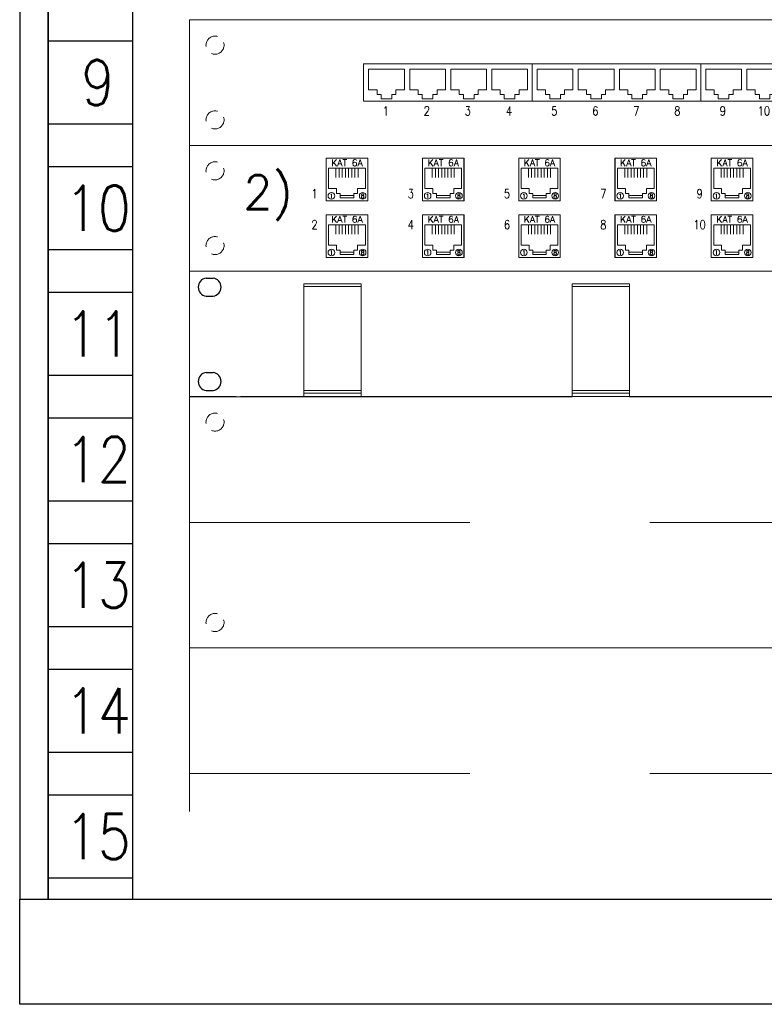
# Model space of a CAD drawing. Header units: millimetres. Extents: x 3585 to 3995, y 1397 to 1684.
# Tile 1 of 15: x 3759 to 3785, y 1500 to 1534. Entities that reach past the tile are written whole.
import ezdxf
from ezdxf.enums import TextEntityAlignment as Align

# ---------------------------------------------------------------- set-up
doc = ezdxf.new("R2010")
doc.units = ezdxf.units.MM
for name, pattern in [('DASHED', [19.05, 12.7, -6.35]), ('DASHEDX2', [38.1, 25.4, -12.7]), ('HIDDEN', [9.525, 6.35, -3.175]), ('HIDDENX2', [19.05, 12.7, -6.35])]:
    doc.linetypes.add(name, pattern=pattern)
for name, color, linetype, lineweight in [('EB_LAN', 6, 'Continuous', 9), ('EB_NPS', 5, 'Continuous', 5), ('MODULY', 7, 'Continuous', 5), ('NIEWID', 7, 'DASHED', 0), ('NR_PORT', 7, 'Continuous', 0), ('OBUDOWY', 7, 'Continuous', 0), ('PINY', 7, 'Continuous', 0), ('SZ_HU_CONSTR', 7, 'HIDDENX2', 0), ('SZ_RACK_CONSTR', 7, 'DASHEDX2', 0)]:
    doc.layers.add(name, color=color, linetype=linetype, lineweight=lineweight)
for name, color, linetype in [('SZ_HU_NR', 7, 'Continuous'), ('SZ_HU_PODZ', 7, 'Continuous'), ('SZ_OBUD', 7, 'Continuous')]:
    doc.layers.add(name, color=color, linetype=linetype)
doc.styles.add('ROMANS', font='simplex.shx')

# ---------------------------------------------------------------- blocks, each defined once
blk = doc.blocks.new('szafa gpd')
at = {"layer": 'SZ_HU_CONSTR'}
for p, q in [((3813.109, 1534.293), (3765.109, 1534.293)), ((3813.109, 1529.853), (3765.109, 1529.853)), ((3813.109, 1525.413), (3765.109, 1525.413)), ((3813.109, 1520.973), (3765.109, 1520.973)), ((3813.109, 1516.533), (3765.109, 1516.533)), ((3813.109, 1512.093), (3765.109, 1512.093)), ((3813.109, 1507.653), (3765.109, 1507.653)), ((3813.109, 1503.213), (3765.109, 1503.213))]:
    blk.add_line(p, q, dxfattribs=at)
at = {"layer": 'SZ_HU_PODZ', "flags": 128}
for points in [[(3763.109, 1533.538), (3760.109, 1533.538)], [(3760.109, 1530.608), (3763.109, 1530.608)], [(3763.109, 1529.098), (3760.109, 1529.098)], [(3760.109, 1526.168), (3763.109, 1526.168)], [(3763.109, 1524.658), (3760.109, 1524.658)], [(3760.109, 1521.728), (3763.109, 1521.728)], [(3763.109, 1520.218), (3760.109, 1520.218)], [(3760.109, 1517.288), (3763.109, 1517.288)], [(3763.109, 1515.778), (3760.109, 1515.778)], [(3760.109, 1512.848), (3763.109, 1512.848)], [(3763.109, 1511.338), (3760.109, 1511.338)], [(3760.109, 1508.408), (3763.109, 1508.408)], [(3763.109, 1506.898), (3760.109, 1506.898)], [(3760.109, 1503.968), (3763.109, 1503.968)]]:
    blk.add_lwpolyline(points, dxfattribs=at)
at = {"layer": 'SZ_OBUD'}
for points in [[(3760.109, 1503.213), (3760.109, 1569.813), (3759.109, 1569.813), (3759.109, 1503.213)], [(3763.109, 1503.213), (3763.109, 1569.813), (3760.109, 1569.813), (3760.109, 1503.213)]]:
    blk.add_lwpolyline(points, dxfattribs=at)
blk.add_lwpolyline([(3759.109, 1503.213), (3819.109, 1503.213), (3819.109, 1499.503), (3759.109, 1499.503)], close=True, dxfattribs=at)
at = {"layer": 'SZ_RACK_CONSTR'}
blk.add_line((3765.109, 1569.813), (3765.109, 1503.213), dxfattribs=at)
at = {"layer": 'SZ_HU_NR', "style": 'ROMANS', "width": 0.85}
for s, p in [('9', (3761.869, 1532.073)), ('10', (3761.869, 1527.633)), ('11', (3761.869, 1523.193)), ('12', (3761.869, 1518.753)), ('13', (3761.869, 1514.313)), ('14', (3761.869, 1509.873)), ('15', (3761.869, 1505.433))]:
    blk.add_text(s, height=1.6, dxfattribs=at).set_placement(p, align=Align.MIDDLE_CENTER)
blk = doc.blocks.new('sdip')
at = {"layer": 'OBUDOWY'}
for p, q in [((-90210889.96, -54810663.43), (-90210906.4, -54810663.43)), ((-90210906.4, -54810663.43), (-90210906.4, -54810707.83)), ((-90210889.96, -54810663.43), (-90210889.96, -54810663.43)), ((-90210888.46, -54810663.43), (-90210889.96, -54810663.43)), ((-90210888.46, -54810663.43), (-90210888.46, -54810663.43)), ((-90210444.34, -54810663.43), (-90210888.46, -54810663.43)), ((-90210444.34, -54810663.43), (-90210444.34, -54810663.43)), ((-90210442.84, -54810663.43), (-90210444.34, -54810663.43)), ((-90210442.84, -54810663.43), (-90210442.84, -54810663.43)), ((-90210426.4, -54810663.43), (-90210442.84, -54810663.43)), ((-90210426.4, -54810707.83), (-90210426.4, -54810663.43)), ((-90210889.96, -54810707.83), (-90210906.4, -54810707.83)), ((-90210906.4, -54810707.83), (-90210889.96, -54810707.83)), ((-90210905.65, -54810707.83), (-90210888.46, -54810707.83)), ((-90210888.46, -54810707.83), (-90210444.34, -54810707.83)), ((-90210444.34, -54810707.83), (-90210442.84, -54810707.83)), ((-90210444.34, -54810707.83), (-90210444.34, -54810707.83)), ((-90210442.84, -54810707.83), (-90210426.4, -54810707.83)), ((-90210442.84, -54810707.83), (-90210442.84, -54810707.83))]:
    blk.add_line(p, q, dxfattribs=at)
at = {"layer": 'OBUDOWY', "linetype": 'HIDDEN', "lineweight": 5}
for centre in [(-90210897.43, -54810672.43), (-90210435.36, -54810672.43), (-90210897.43, -54810698.82), (-90210435.36, -54810698.82)]:
    blk.add_circle(centre, 3.19, dxfattribs=at)
blk = doc.blocks.new('swtichh')
at = {"color": 0}
for points in [[(-90216741.85, -54809408.75), (-90216741.85, -54809421.86), (-90216801.37, -54809421.86), (-90216801.37, -54809408.75)], [(-90216682.33, -54809408.75), (-90216682.33, -54809421.86), (-90216741.85, -54809421.86), (-90216741.85, -54809408.75)], [(-90216622.81, -54809408.75), (-90216622.81, -54809421.86), (-90216682.33, -54809421.86), (-90216682.33, -54809408.75)], [(-90216563.3, -54809408.75), (-90216563.3, -54809421.86), (-90216622.81, -54809421.86), (-90216622.81, -54809408.75)], [(-90216503.78, -54809408.75), (-90216503.78, -54809421.86), (-90216563.3, -54809421.86), (-90216563.3, -54809408.75)], [(-90216444.26, -54809408.75), (-90216444.26, -54809421.86), (-90216503.78, -54809421.86), (-90216503.78, -54809408.75)]]:
    blk.add_lwpolyline(points, close=True, dxfattribs=at)
for points in [[(-90216793.29, -54809410.53), (-90216799.59, -54809410.53), (-90216799.59, -54809417.92), (-90216796.64, -54809417.92), (-90216796.64, -54809419.5), (-90216795.16, -54809419.5), (-90216795.16, -54809421.07), (-90216793.29, -54809421.07)], [(-90216793.29, -54809410.53), (-90216786.98, -54809410.53), (-90216786.98, -54809417.92), (-90216789.94, -54809417.92), (-90216789.94, -54809419.5), (-90216791.42, -54809419.5), (-90216791.42, -54809421.07), (-90216793.29, -54809421.07)], [(-90216778.78, -54809410.53), (-90216785.08, -54809410.53), (-90216785.08, -54809417.92), (-90216782.13, -54809417.92), (-90216782.13, -54809419.5), (-90216780.65, -54809419.5), (-90216780.65, -54809421.07), (-90216778.78, -54809421.07)], [(-90216778.78, -54809410.53), (-90216772.47, -54809410.53), (-90216772.47, -54809417.92), (-90216775.43, -54809417.92), (-90216775.43, -54809419.5), (-90216776.91, -54809419.5), (-90216776.91, -54809421.07), (-90216778.78, -54809421.07)], [(-90216764.24, -54809410.53), (-90216770.55, -54809410.53), (-90216770.55, -54809417.92), (-90216767.59, -54809417.92), (-90216767.59, -54809419.5), (-90216766.12, -54809419.5), (-90216766.12, -54809421.07), (-90216764.24, -54809421.07)], [(-90216764.24, -54809410.53), (-90216757.94, -54809410.53), (-90216757.94, -54809417.92), (-90216760.9, -54809417.92), (-90216760.9, -54809419.5), (-90216762.37, -54809419.5), (-90216762.37, -54809421.07), (-90216764.24, -54809421.07)], [(-90216749.81, -54809410.53), (-90216756.12, -54809410.53), (-90216756.12, -54809417.92), (-90216753.16, -54809417.92), (-90216753.16, -54809419.5), (-90216751.68, -54809419.5), (-90216751.68, -54809421.07), (-90216749.81, -54809421.07)], [(-90216749.81, -54809410.53), (-90216743.51, -54809410.53), (-90216743.51, -54809417.92), (-90216746.46, -54809417.92), (-90216746.46, -54809419.5), (-90216747.94, -54809419.5), (-90216747.94, -54809421.07), (-90216749.81, -54809421.07)], [(-90216733.77, -54809410.53), (-90216740.08, -54809410.53), (-90216740.08, -54809417.92), (-90216737.12, -54809417.92), (-90216737.12, -54809419.5), (-90216735.64, -54809419.5), (-90216735.64, -54809421.07), (-90216733.77, -54809421.07)], [(-90216733.77, -54809410.53), (-90216727.47, -54809410.53), (-90216727.47, -54809417.92), (-90216730.42, -54809417.92), (-90216730.42, -54809419.5), (-90216731.9, -54809419.5), (-90216731.9, -54809421.07), (-90216733.77, -54809421.07)], [(-90216719.26, -54809410.53), (-90216725.56, -54809410.53), (-90216725.56, -54809417.92), (-90216722.61, -54809417.92), (-90216722.61, -54809419.5), (-90216721.13, -54809419.5), (-90216721.13, -54809421.07), (-90216719.26, -54809421.07)], [(-90216719.26, -54809410.53), (-90216712.95, -54809410.53), (-90216712.95, -54809417.92), (-90216715.91, -54809417.92), (-90216715.91, -54809419.5), (-90216717.39, -54809419.5), (-90216717.39, -54809421.07), (-90216719.26, -54809421.07)], [(-90216704.73, -54809410.53), (-90216711.03, -54809410.53), (-90216711.03, -54809417.92), (-90216708.08, -54809417.92), (-90216708.08, -54809419.5), (-90216706.6, -54809419.5), (-90216706.6, -54809421.07), (-90216704.73, -54809421.07)], [(-90216704.73, -54809410.53), (-90216698.42, -54809410.53), (-90216698.42, -54809417.92), (-90216701.38, -54809417.92), (-90216701.38, -54809419.5), (-90216702.86, -54809419.5), (-90216702.86, -54809421.07), (-90216704.73, -54809421.07)], [(-90216690.29, -54809410.53), (-90216696.6, -54809410.53), (-90216696.6, -54809417.92), (-90216693.64, -54809417.92), (-90216693.64, -54809419.5), (-90216692.17, -54809419.5), (-90216692.17, -54809421.07), (-90216690.29, -54809421.07)], [(-90216690.29, -54809410.53), (-90216683.99, -54809410.53), (-90216683.99, -54809417.92), (-90216686.94, -54809417.92), (-90216686.94, -54809419.5), (-90216688.42, -54809419.5), (-90216688.42, -54809421.07), (-90216690.29, -54809421.07)], [(-90216674.25, -54809410.53), (-90216680.56, -54809410.53), (-90216680.56, -54809417.92), (-90216677.6, -54809417.92), (-90216677.6, -54809419.5), (-90216676.12, -54809419.5), (-90216676.12, -54809421.07), (-90216674.25, -54809421.07)], [(-90216674.25, -54809410.53), (-90216667.95, -54809410.53), (-90216667.95, -54809417.92), (-90216670.9, -54809417.92), (-90216670.9, -54809419.5), (-90216672.38, -54809419.5), (-90216672.38, -54809421.07), (-90216674.25, -54809421.07)], [(-90216659.74, -54809410.53), (-90216666.05, -54809410.53), (-90216666.05, -54809417.92), (-90216663.09, -54809417.92), (-90216663.09, -54809419.5), (-90216661.61, -54809419.5), (-90216661.61, -54809421.07), (-90216659.74, -54809421.07)], [(-90216659.74, -54809410.53), (-90216653.44, -54809410.53), (-90216653.44, -54809417.92), (-90216656.39, -54809417.92), (-90216656.39, -54809419.5), (-90216657.87, -54809419.5), (-90216657.87, -54809421.07), (-90216659.74, -54809421.07)], [(-90216645.21, -54809410.53), (-90216651.51, -54809410.53), (-90216651.51, -54809417.92), (-90216648.56, -54809417.92), (-90216648.56, -54809419.5), (-90216647.08, -54809419.5), (-90216647.08, -54809421.07), (-90216645.21, -54809421.07)], [(-90216645.21, -54809410.53), (-90216638.9, -54809410.53), (-90216638.9, -54809417.92), (-90216641.86, -54809417.92), (-90216641.86, -54809419.5), (-90216643.34, -54809419.5), (-90216643.34, -54809421.07), (-90216645.21, -54809421.07)], [(-90216630.78, -54809410.53), (-90216637.08, -54809410.53), (-90216637.08, -54809417.92), (-90216634.13, -54809417.92), (-90216634.13, -54809419.5), (-90216632.65, -54809419.5), (-90216632.65, -54809421.07), (-90216630.78, -54809421.07)], [(-90216630.78, -54809410.53), (-90216624.47, -54809410.53), (-90216624.47, -54809417.92), (-90216627.43, -54809417.92), (-90216627.43, -54809419.5), (-90216628.9, -54809419.5), (-90216628.9, -54809421.07), (-90216630.78, -54809421.07)], [(-90216614.74, -54809410.53), (-90216621.04, -54809410.53), (-90216621.04, -54809417.92), (-90216618.08, -54809417.92), (-90216618.08, -54809419.5), (-90216616.61, -54809419.5), (-90216616.61, -54809421.07), (-90216614.74, -54809421.07)], [(-90216614.74, -54809410.53), (-90216608.43, -54809410.53), (-90216608.43, -54809417.92), (-90216611.39, -54809417.92), (-90216611.39, -54809419.5), (-90216612.86, -54809419.5), (-90216612.86, -54809421.07), (-90216614.74, -54809421.07)], [(-90216600.22, -54809410.53), (-90216606.53, -54809410.53), (-90216606.53, -54809417.92), (-90216603.57, -54809417.92), (-90216603.57, -54809419.5), (-90216602.1, -54809419.5), (-90216602.1, -54809421.07), (-90216600.22, -54809421.07)], [(-90216600.22, -54809410.53), (-90216593.92, -54809410.53), (-90216593.92, -54809417.92), (-90216596.87, -54809417.92), (-90216596.87, -54809419.5), (-90216598.35, -54809419.5), (-90216598.35, -54809421.07), (-90216600.22, -54809421.07)], [(-90216585.69, -54809410.53), (-90216592, -54809410.53), (-90216592, -54809417.92), (-90216589.04, -54809417.92), (-90216589.04, -54809419.5), (-90216587.56, -54809419.5), (-90216587.56, -54809421.07), (-90216585.69, -54809421.07)], [(-90216585.69, -54809410.53), (-90216579.39, -54809410.53), (-90216579.39, -54809417.92), (-90216582.34, -54809417.92), (-90216582.34, -54809419.5), (-90216583.82, -54809419.5), (-90216583.82, -54809421.07), (-90216585.69, -54809421.07)], [(-90216571.26, -54809410.53), (-90216577.56, -54809410.53), (-90216577.56, -54809417.92), (-90216574.61, -54809417.92), (-90216574.61, -54809419.5), (-90216573.13, -54809419.5), (-90216573.13, -54809421.07), (-90216571.26, -54809421.07)], [(-90216571.26, -54809410.53), (-90216564.95, -54809410.53), (-90216564.95, -54809417.92), (-90216567.91, -54809417.92), (-90216567.91, -54809419.5), (-90216569.39, -54809419.5), (-90216569.39, -54809421.07), (-90216571.26, -54809421.07)], [(-90216555.22, -54809410.53), (-90216561.52, -54809410.53), (-90216561.52, -54809417.92), (-90216558.57, -54809417.92), (-90216558.57, -54809419.5), (-90216557.09, -54809419.5), (-90216557.09, -54809421.07), (-90216555.22, -54809421.07)], [(-90216555.22, -54809410.53), (-90216548.91, -54809410.53), (-90216548.91, -54809417.92), (-90216551.87, -54809417.92), (-90216551.87, -54809419.5), (-90216553.35, -54809419.5), (-90216553.35, -54809421.07), (-90216555.22, -54809421.07)], [(-90216540.71, -54809410.53), (-90216547.01, -54809410.53), (-90216547.01, -54809417.92), (-90216544.06, -54809417.92), (-90216544.06, -54809419.5), (-90216542.58, -54809419.5), (-90216542.58, -54809421.07), (-90216540.71, -54809421.07)], [(-90216540.71, -54809410.53), (-90216534.4, -54809410.53), (-90216534.4, -54809417.92), (-90216537.36, -54809417.92), (-90216537.36, -54809419.5), (-90216538.83, -54809419.5), (-90216538.83, -54809421.07), (-90216540.71, -54809421.07)], [(-90216526.17, -54809410.53), (-90216532.48, -54809410.53), (-90216532.48, -54809417.92), (-90216529.52, -54809417.92), (-90216529.52, -54809419.5), (-90216528.05, -54809419.5), (-90216528.05, -54809421.07), (-90216526.17, -54809421.07)], [(-90216526.17, -54809410.53), (-90216519.87, -54809410.53), (-90216519.87, -54809417.92), (-90216522.82, -54809417.92), (-90216522.82, -54809419.5), (-90216524.3, -54809419.5), (-90216524.3, -54809421.07), (-90216526.17, -54809421.07)], [(-90216511.74, -54809410.53), (-90216518.05, -54809410.53), (-90216518.05, -54809417.92), (-90216515.09, -54809417.92), (-90216515.09, -54809419.5), (-90216513.61, -54809419.5), (-90216513.61, -54809421.07), (-90216511.74, -54809421.07)], [(-90216511.74, -54809410.53), (-90216505.44, -54809410.53), (-90216505.44, -54809417.92), (-90216508.39, -54809417.92), (-90216508.39, -54809419.5), (-90216509.87, -54809419.5), (-90216509.87, -54809421.07), (-90216511.74, -54809421.07)], [(-90216495.7, -54809410.53), (-90216502, -54809410.53), (-90216502, -54809417.92), (-90216499.05, -54809417.92), (-90216499.05, -54809419.5), (-90216497.57, -54809419.5), (-90216497.57, -54809421.07), (-90216495.7, -54809421.07)], [(-90216495.7, -54809410.53), (-90216489.39, -54809410.53), (-90216489.39, -54809417.92), (-90216492.35, -54809417.92), (-90216492.35, -54809419.5), (-90216493.83, -54809419.5), (-90216493.83, -54809421.07), (-90216495.7, -54809421.07)], [(-90216481.19, -54809410.53), (-90216487.49, -54809410.53), (-90216487.49, -54809417.92), (-90216484.54, -54809417.92), (-90216484.54, -54809419.5), (-90216483.06, -54809419.5), (-90216483.06, -54809421.07), (-90216481.19, -54809421.07)], [(-90216481.19, -54809410.53), (-90216474.88, -54809410.53), (-90216474.88, -54809417.92), (-90216477.84, -54809417.92), (-90216477.84, -54809419.5), (-90216479.32, -54809419.5), (-90216479.32, -54809421.07), (-90216481.19, -54809421.07)], [(-90216466.66, -54809410.53), (-90216472.96, -54809410.53), (-90216472.96, -54809417.92), (-90216470.01, -54809417.92), (-90216470.01, -54809419.5), (-90216468.53, -54809419.5), (-90216468.53, -54809421.07), (-90216466.66, -54809421.07)], [(-90216466.66, -54809410.53), (-90216460.35, -54809410.53), (-90216460.35, -54809417.92), (-90216463.31, -54809417.92), (-90216463.31, -54809419.5), (-90216464.78, -54809419.5), (-90216464.78, -54809421.07), (-90216466.66, -54809421.07)], [(-90216452.22, -54809410.53), (-90216458.53, -54809410.53), (-90216458.53, -54809417.92), (-90216455.57, -54809417.92), (-90216455.57, -54809419.5), (-90216454.1, -54809419.5), (-90216454.1, -54809421.07), (-90216452.22, -54809421.07)], [(-90216452.22, -54809410.53), (-90216445.92, -54809410.53), (-90216445.92, -54809417.92), (-90216448.87, -54809417.92), (-90216448.87, -54809419.5), (-90216450.35, -54809419.5), (-90216450.35, -54809421.07), (-90216452.22, -54809421.07)]]:
    blk.add_lwpolyline(points, dxfattribs=at)
at = {"layer": 'EB_NPS', "color": 0, "linetype": 'Continuous', "lineweight": 50}
blk.add_blockref('sdip', (-5956.41, 1270.32), dxfattribs=at)
at = {"layer": 'NR_PORT', "style": 'ROMANS', "width": 0.8}
for s, height, p in [('1', 3.19, (-90216793.56, -54809427.89)), ('2', 3.19, (-90216779.05, -54809427.89)), ('3', 3.19, (-90216764.59, -54809427.89)), ('4', 3.19, (-90216750.08, -54809427.89)), ('5', 3.19, (-90216734.04, -54809427.89)), ('6', 3.19, (-90216719.53, -54809427.89)), ('7', 3.19, (-90216705.08, -54809427.89)), ('8', 3.19, (-90216690.57, -54809427.89)), ('9', 3.19, (-90216674.52, -54809427.89)), ('10', 3.188, (-90216660.01, -54809427.89)), ('11', 3.188, (-90216645.56, -54809427.89)), ('12', 3.188, (-90216631.05, -54809427.89)), ('13', 3.188, (-90216615.01, -54809427.89)), ('14', 3.188, (-90216600.5, -54809427.89)), ('15', 3.188, (-90216586.04, -54809427.89)), ('16', 3.188, (-90216571.53, -54809427.89)), ('17', 3.188, (-90216555.49, -54809427.89)), ('18', 3.188, (-90216540.98, -54809427.89)), ('19', 3.188, (-90216526.52, -54809427.89)), ('20', 3.188, (-90216512.01, -54809427.89)), ('21', 3.188, (-90216495.97, -54809427.89)), ('22', 3.188, (-90216481.46, -54809427.89)), ('23', 3.188, (-90216467.01, -54809427.89)), ('24', 3.188, (-90216452.5, -54809427.89))]:
    blk.add_text(s, height=height, dxfattribs=at).set_placement(p, align=Align.BOTTOM_CENTER)
blk = doc.blocks.new('100-156')
at = {"layer": 'MODULY', "flags": 128}
blk.add_lwpolyline([(0, 0), (13.66, 0), (13.66, -14), (0, -14)], close=True, dxfattribs=at)
at = {"layer": 'MODULY'}
for points in [[(12.86, -9.9), (12.86, -3.3), (0.8, -3.3), (0.8, -9.9)], [(12.86, -9.9), (10.3, -9.9), (10.3, -11.57), (9.05, -11.57), (9.05, -13), (4.6, -13), (4.6, -11.57), (3.42, -11.57), (3.42, -9.9), (0.8, -9.9)]]:
    blk.add_lwpolyline(points, dxfattribs=at)
for centre in [(1.71, -12.37), (11.98, -12.37)]:
    blk.add_circle(centre, 1.09, dxfattribs=at)
at = {"layer": 'NIEWID'}
blk.add_lwpolyline([(4.6, -13), (9.05, -13), (9.05, -12.28), (4.6, -12.28)], close=True, dxfattribs=at)
at = {"layer": 'PINY'}
for p, q in [((3.22, -6.36), (3.22, -3.3)), ((4.25, -6.36), (4.25, -3.3)), ((5.28, -3.3), (5.28, -6.36)), ((6.32, -6.36), (6.32, -3.3)), ((7.35, -3.3), (7.35, -6.36)), ((8.38, -6.36), (8.38, -3.3)), ((9.42, -3.3), (9.42, -6.36)), ((10.45, -3.3), (10.45, -6.36))]:
    blk.add_line(p, q, dxfattribs=at)
at = {"layer": 'MODULY', "style": 'ROMANS'}
for s, height, width, p in [('KAT 6A', 2.1, 1.05, (6.83, -1.5)), ('1', 1.44, 0.9, (1.71, -12.37)), ('8', 1.44, 0.9, (11.98, -12.37))]:
    blk.add_text(s, height=height, dxfattribs=dict(at, width=width)).set_placement(p, align=Align.MIDDLE_CENTER)
blk = doc.blocks.new('Panel 1U kątowy')
at = {"layer": 'OBUDOWY'}
for p, q in [((16.44, 0), (0, 0)), ((0, 0), (0, -44.4)), ((16.44, 0), (16.44, 0)), ((17.94, 0), (17.94, 0)), ((462.06, 0), (17.94, 0)), ((17.94, 0), (16.44, 0)), ((48.22, -4.57), (62.88, -4.57)), ((48.22, -19.57), (48.22, -4.57)), ((62.88, -4.57), (62.88, -19.57)), ((82.22, -4.57), (96.88, -4.57)), ((82.22, -19.57), (82.22, -4.57)), ((96.88, -4.57), (96.88, -19.57)), ((116.22, -4.57), (130.88, -4.57)), ((116.22, -19.57), (116.22, -4.57)), ((130.88, -4.57), (130.88, -19.57)), ((150.22, -4.57), (164.88, -4.57)), ((150.22, -19.57), (150.22, -4.57)), ((164.88, -4.57), (164.88, -19.57)), ((184.22, -4.57), (198.88, -4.57)), ((184.22, -19.57), (184.22, -4.57)), ((198.88, -4.57), (198.88, -19.57)), ((62.88, -19.57), (48.22, -19.57)), ((96.88, -19.57), (82.22, -19.57)), ((130.88, -19.57), (116.22, -19.57)), ((164.88, -19.57), (150.22, -19.57)), ((198.88, -19.57), (184.22, -19.57)), ((48.22, -24.57), (62.88, -24.57)), ((48.22, -39.57), (48.22, -24.57)), ((62.88, -24.57), (62.88, -39.57)), ((82.22, -24.57), (96.88, -24.57)), ((82.22, -39.57), (82.22, -24.57)), ((96.88, -24.57), (96.88, -39.57)), ((116.22, -24.57), (130.88, -24.57)), ((116.22, -39.57), (116.22, -24.57)), ((130.88, -24.57), (130.88, -39.57)), ((150.22, -24.57), (164.88, -24.57)), ((150.22, -39.57), (150.22, -24.57)), ((164.88, -24.57), (164.88, -39.57)), ((184.22, -24.57), (198.88, -24.57)), ((184.22, -39.57), (184.22, -24.57)), ((198.88, -24.57), (198.88, -39.57)), ((62.88, -39.57), (48.22, -39.57)), ((96.88, -39.57), (82.22, -39.57)), ((130.88, -39.57), (116.22, -39.57)), ((164.88, -39.57), (150.22, -39.57)), ((198.88, -39.57), (184.22, -39.57)), ((16.44, -44.4), (0, -44.4)), ((0, -44.4), (16.44, -44.4)), ((0.75, -44.4), (17.94, -44.4)), ((17.94, -44.4), (462.06, -44.4))]:
    blk.add_line(p, q, dxfattribs=at)
at = {"layer": 'OBUDOWY', "linetype": 'HIDDEN', "lineweight": 5}
for centre in [(8.97, -9), (8.97, -35.39)]:
    blk.add_circle(centre, 3.19, dxfattribs=at)
at = {"style": 'ROMANS'}
blk.add_attdef('NAZWA_PANELU', text='', height=14, dxfattribs=at).set_placement((681.06, -21), align=Align.MIDDLE_LEFT)
blk.add_attdef('KAT', text='', height=5, dxfattribs=at).set_placement((462.06, -22.2), align=Align.MIDDLE)
blk.add_attdef('NR_KAT', (16.82, -42.94), '', height=4, dxfattribs=at)
at = {"layer": 'NR_PORT', "style": 'ROMANS', "width": 0.8}
for s, height, p in [('1', 3.19, (44.1, -19.6)), ('3', 3.19, (78.1, -19.6)), ('5', 3.19, (112.1, -19.6)), ('7', 3.19, (146.1, -19.6)), ('9', 3.19, (180.1, -19.6)), ('2', 3.19, (44.1, -30.6)), ('4', 3.19, (78.1, -30.6)), ('6', 3.19, (112.1, -30.6)), ('8', 3.19, (146.1, -30.6)), ('10', 3.188, (180.1, -30.6))]:
    blk.add_text(s, height=height, dxfattribs=at).set_placement(p, align=Align.BOTTOM_CENTER)
blk = doc.blocks.new('Organizer 1U')
at = {"color": 0}
for points in [[(5.83, -2.48), (8.3, -2.48)], [(5.83, -8.87), (8.3, -8.87)], [(5.83, -35.82), (8.3, -35.82)], [(5.83, -42.2), (8.3, -42.2)]]:
    blk.add_lwpolyline(points, dxfattribs=at)
for centre, start, end in [((6.25, -5.68), 97.4593, 262.5407), ((7.88, -5.68), 277.4593, 82.5407), ((6.25, -39.01), 97.4593, 262.5407), ((7.88, -39.01), 277.4593, 82.5407)]:
    blk.add_arc(centre, 3.22, start, end, dxfattribs=at)
at = {"layer": 'OBUDOWY', "color": 0}
for points in [[(480, 0), (0, 0), (0, -44.4), (40.33, -44.4), (40.33, -43.2), (60.57, -43.2), (60.57, -44.4), (135.1, -44.4), (135.1, -43.2), (155.35, -43.2), (155.35, -44.4), (229.88, -44.4), (229.88, -43.2), (250.12, -43.2), (250.12, -44.4), (324.65, -44.4), (324.65, -43.2), (344.9, -43.2), (344.9, -44.4), (419.43, -44.4), (419.43, -43.2), (439.67, -43.2), (439.67, -44.4), (480, -44.4)], [(60.57, -4.47), (40.33, -4.47), (40.33, -43.2), (60.57, -43.2)], [(60.57, -5.47), (40.33, -5.47), (40.33, -42.2), (60.57, -42.2)], [(155.35, -4.47), (135.1, -4.47), (135.1, -43.2), (155.35, -43.2)], [(155.35, -5.47), (135.1, -5.47), (135.1, -42.2), (155.35, -42.2)]]:
    blk.add_lwpolyline(points, close=True, dxfattribs=at)
at = {"color": 0, "style": 'ROMANS'}
blk.add_attdef('NAZWA_PANELU', text='', height=14, dxfattribs=at).set_placement((683.22, -22.2), align=Align.MIDDLE_LEFT)
blk = doc.blocks.new('cctv server 8')
at = {"layer": 'OBUDOWY'}
for p, q in [((-89918137.92, -54774254.6), (-89918154.36, -54774254.6)), ((-89918154.36, -54774254.6), (-89918154.36, -54774343.4)), ((-89918137.92, -54774254.61), (-89918137.92, -54774254.6)), ((-89918136.42, -54774254.61), (-89918137.92, -54774254.61)), ((-89918136.42, -54774254.6), (-89918136.42, -54774254.6)), ((-89917692.3, -54774254.6), (-89918136.42, -54774254.6)), ((-89917692.3, -54774254.6), (-89917692.3, -54774254.6)), ((-89917690.8, -54774254.6), (-89917692.3, -54774254.6)), ((-89917690.8, -54774254.6), (-89917690.8, -54774254.6)), ((-89917674.36, -54774254.6), (-89917690.8, -54774254.6)), ((-89917674.36, -54774343.4), (-89917674.36, -54774254.6)), ((-89918154.36, -54774343.4), (-89917674.36, -54774343.4))]:
    blk.add_line(p, q, dxfattribs=at)
at = {"layer": 'OBUDOWY', "linetype": 'HIDDEN', "lineweight": 5}
for centre in [(-89918145.39, -54774263.6), (-89917683.32, -54774263.6), (-89918145.39, -54774334.4), (-89917683.32, -54774334.4)]:
    blk.add_circle(centre, 3.19, dxfattribs=at)

msp = doc.modelspace()

# ---------------------------------------------------------------- block references
for name, p, xscale, yscale, zscale in [('Panel 1U kątowy', (3765.109, 1529.853), 0.1, 0.1, 0.1), ('100-156', (3769.931, 1529.397), 0.1075658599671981, 0.1075658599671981, 0.1075658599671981), ('100-156', (3773.331, 1529.397), 0.1075658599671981, 0.1075658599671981, 0.1075658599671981), ('100-156', (3776.729, 1529.397), 0.1075658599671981, 0.1075658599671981, 0.1075658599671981), ('100-156', (3780.129, 1529.397), 0.1075658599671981, 0.1075658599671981, 0.1075658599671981), ('100-156', (3783.529, 1529.397), 0.1075658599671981, 0.1075658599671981, 0.1075658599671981), ('100-156', (3769.931, 1527.397), 0.1075658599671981, 0.1075658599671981, 0.1075658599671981), ('100-156', (3773.331, 1527.397), 0.1075658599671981, 0.1075658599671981, 0.1075658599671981), ('100-156', (3776.729, 1527.397), 0.1075658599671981, 0.1075658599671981, 0.1075658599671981), ('100-156', (3780.129, 1527.397), 0.1075658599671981, 0.1075658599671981, 0.1075658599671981), ('100-156', (3783.529, 1527.397), 0.1075658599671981, 0.1075658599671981, 0.1075658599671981)]:
    msp.add_blockref(name, p, dxfattribs=dict(xscale=xscale, yscale=yscale, zscale=zscale))
at = {"color": 0, "xscale": 0.1, "yscale": 0.1, "zscale": 0.1}
msp.add_blockref('Organizer 1U', (3765.109, 1525.413), dxfattribs=at)
at = {"layer": 'EB_LAN'}
msp.add_blockref('szafa gpd', (0, 0), dxfattribs=at)
at = {"layer": 'EB_LAN', "color": 0, "linetype": 'Continuous', "lineweight": 50, "xscale": 0.1, "yscale": 0.1, "zscale": 0.1}
msp.add_blockref('swtichh', (9025451.39, 5482473.604), dxfattribs=at)
at = {"layer": 'EB_LAN', "linetype": 'Continuous', "xscale": 0.1, "yscale": 0.1, "zscale": 0.1}
msp.add_blockref('cctv server 8', (8995580.545, 5478946.434), dxfattribs=at)

# ---------------------------------------------------------------- texts
at = {"layer": 'EB_LAN', "color": 0, "lineweight": 5, "insert": (3767.004, 1528.798), "char_height": 1.2, "attachment_point": 1, "style": 'ROMANS'}
msp.add_mtext_dynamic_manual_height_columns('2)', width=63.17931, gutter_width=0.5, heights=[0], dxfattribs=at)

doc.saveas('drawing.dxf')
